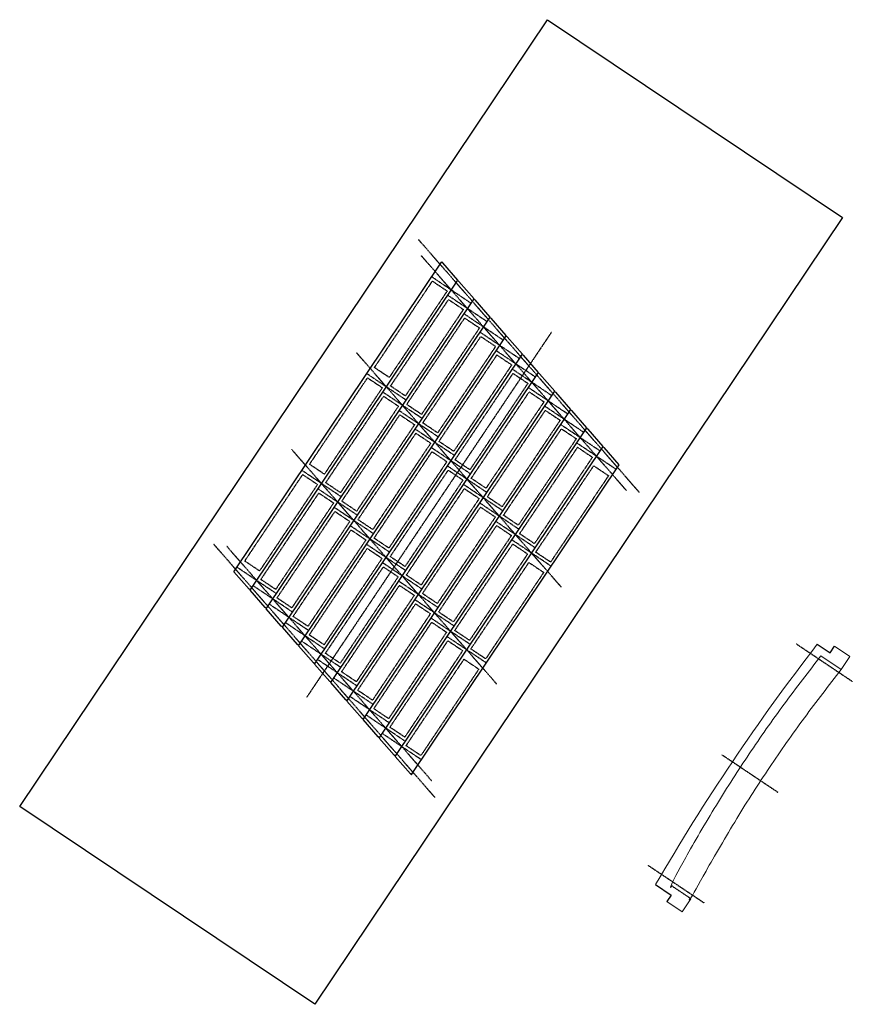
# Model space of a CAD drawing. Header units: inches. Extents: x 26089594 to 26091282, y 7484030 to 7486025.
import ezdxf

# ---------------------------------------------------------------- set-up
doc = ezdxf.new("R2010")
doc.units = ezdxf.units.IN
doc.header["$MEASUREMENT"] = 0
for name, pattern in [('bcenterline', [0.5, 0.375, -0.03125, 0.0625, -0.03125]), ('bhiddenpr', [0.1875, 0.125, -0.0625]), ('DASHED2', [0.375, 0.25, -0.125])]:
    doc.linetypes.add(name, pattern=pattern)
for name, color, linetype in [('BR_P_Beam_Hidden', 7, 'bhiddenpr'), ('BR_P_Beam_Object', 7, 'Continuous'), ('BR_P_Brg_Centerline', 2, 'bcenterline'), ('BR_P_Dia_Centerline', 2, 'bcenterline'), ('BR_P_Dia_Stl_Det_Hidden', 1, 'bhiddenpr'), ('BR_P_Gen_Centerline', 7, 'bcenterline'), ('BR_P_Gen_Text', 7, 'Continuous')]:
    doc.layers.add(name, color=color, linetype=linetype)

msp = doc.modelspace()

# ---------------------------------------------------------------- linework, layer by layer
at = {"layer": 'BR_P_Beam_Hidden', "linetype": 'DASHED2', "ltscale": 0.125}
for p, q in [((26090449.7, 7485534.1), (26090450.1, 7485534.8)), ((26090450.1, 7485534.8), (26090452.1, 7485532.4)), ((26090388.5, 7484494.9), (26090386.5, 7484497.3)), ((26090388.9, 7484495.6), (26090388.5, 7484494.9))]:
    msp.add_line(p, q, dxfattribs=at)
at = {"layer": 'BR_P_Beam_Hidden'}
for points in [[(26090461, 7485475.6), (26090343.5, 7485300.4), (26090313.6, 7485320.4), (26090431.1, 7485495.6)], [(26090493.7, 7485438.2), (26090376.2, 7485262.9), (26090346.3, 7485283), (26090463.8, 7485458.2)], [(26090526.4, 7485400.8), (26090408.9, 7485225.5), (26090379, 7485245.6), (26090496.5, 7485420.8)], [(26090559.1, 7485363.3), (26090441.6, 7485188.1), (26090411.7, 7485208.2), (26090529.2, 7485383.4)], [(26090591.8, 7485325.9), (26090474.3, 7485150.7), (26090444.4, 7485170.7), (26090561.9, 7485346)], [(26090624.5, 7485288.5), (26090507, 7485113.3), (26090477.1, 7485133.3), (26090594.6, 7485308.6)], [(26090329.5, 7485279.6), (26090212, 7485104.4), (26090182.1, 7485124.4), (26090299.6, 7485299.6)], [(26090657.2, 7485251.1), (26090539.7, 7485075.9), (26090509.8, 7485095.9), (26090627.3, 7485271.1)], [(26090362.2, 7485242.2), (26090244.7, 7485066.9), (26090214.8, 7485087), (26090332.3, 7485262.2)], [(26090394.9, 7485204.8), (26090277.4, 7485029.5), (26090247.5, 7485049.6), (26090365, 7485224.8)], [(26090689.9, 7485213.7), (26090572.4, 7485038.4), (26090542.5, 7485058.5), (26090660, 7485233.7)], [(26090427.6, 7485167.3), (26090310.1, 7484992.1), (26090280.2, 7485012.2), (26090397.7, 7485187.4)], [(26090722.6, 7485176.3), (26090605.1, 7485001), (26090575.2, 7485021.1), (26090692.7, 7485196.3)], [(26090460.3, 7485129.9), (26090342.8, 7484954.7), (26090312.9, 7484974.7), (26090430.4, 7485150)], [(26090755.3, 7485138.8), (26090637.8, 7484963.6), (26090607.9, 7484983.7), (26090725.4, 7485158.9)], [(26090493, 7485092.5), (26090375.5, 7484917.3), (26090345.6, 7484937.3), (26090463.2, 7485112.6)], [(26090788, 7485101.4), (26090670.5, 7484926.2), (26090640.6, 7484946.2), (26090758.1, 7485121.5)], [(26090198.1, 7485083.6), (26090080.6, 7484908.3), (26090050.7, 7484928.4), (26090168.2, 7485103.6)], [(26090230.8, 7485046.2), (26090113.3, 7484870.9), (26090083.4, 7484891), (26090200.9, 7485066.2)], [(26090525.8, 7485055.1), (26090408.2, 7484879.8), (26090378.3, 7484899.9), (26090495.9, 7485075.1)], [(26090263.5, 7485008.7), (26090146, 7484833.5), (26090116.1, 7484853.6), (26090233.6, 7485028.8)], [(26090558.5, 7485017.7), (26090440.9, 7484842.4), (26090411, 7484862.5), (26090528.6, 7485037.7)], [(26090296.2, 7484971.3), (26090178.7, 7484796.1), (26090148.8, 7484816.1), (26090266.3, 7484991.4)], [(26090591.2, 7484980.3), (26090473.6, 7484805), (26090443.7, 7484825.1), (26090561.3, 7485000.3)], [(26090328.9, 7484933.9), (26090211.4, 7484758.7), (26090181.5, 7484778.7), (26090299, 7484954)], [(26090623.9, 7484942.8), (26090506.3, 7484767.6), (26090476.4, 7484787.6), (26090594, 7484962.9)], [(26090656.6, 7484905.4), (26090539, 7484730.2), (26090509.1, 7484750.2), (26090626.7, 7484925.5)], [(26090361.6, 7484896.5), (26090244.1, 7484721.3), (26090214.2, 7484741.3), (26090331.7, 7484916.5)], [(26090394.3, 7484859.1), (26090276.8, 7484683.8), (26090246.9, 7484703.9), (26090364.4, 7484879.1)], [(26090427, 7484821.7), (26090309.5, 7484646.4), (26090279.6, 7484666.5), (26090397.1, 7484841.7)], [(26090459.7, 7484784.2), (26090342.2, 7484609), (26090312.3, 7484629.1), (26090429.8, 7484804.3)], [(26090492.4, 7484746.8), (26090374.9, 7484571.6), (26090345, 7484591.6), (26090462.5, 7484766.9)], [(26090525.1, 7484709.4), (26090407.6, 7484534.2), (26090377.7, 7484554.2), (26090495.2, 7484729.5)]]:
    msp.add_lwpolyline(points, close=True, dxfattribs=at)
at = {"layer": 'BR_P_Beam_Object'}
for p, q in [((26090028.8, 7484906.5), (26090449.7, 7485534.1)), ((26090449.7, 7485534.1), (26090452.1, 7485532.4)), ((26090482.8, 7485497.3), (26090452.1, 7485532.4)), ((26090061.5, 7484869.1), (26090482.8, 7485497.3)), ((26090482.4, 7485496.7), (26090484.8, 7485495)), ((26090515.5, 7485459.9), (26090484.8, 7485495)), ((26090094.2, 7484831.7), (26090515.5, 7485459.9)), ((26090515.1, 7485459.3), (26090517.5, 7485457.6)), ((26090548.2, 7485422.5), (26090517.5, 7485457.6)), ((26090126.9, 7484794.3), (26090548.2, 7485422.5)), ((26090547.8, 7485421.8), (26090550.2, 7485420.2)), ((26090580.9, 7485385.1), (26090550.2, 7485420.2)), ((26090159.6, 7484756.9), (26090580.8, 7485384.9)), ((26090580.5, 7485384.4), (26090582.9, 7485382.8)), ((26090613.6, 7485347.7), (26090582.9, 7485382.8)), ((26090192.3, 7484719.4), (26090613.6, 7485347.7)), ((26090613.2, 7485347), (26090615.6, 7485345.3)), ((26090646.3, 7485310.3), (26090615.6, 7485345.3)), ((26090225, 7484682), (26090646.3, 7485310.3)), ((26090645.9, 7485309.6), (26090648.4, 7485307.9)), ((26090679, 7485272.8), (26090648.4, 7485307.9)), ((26090257.7, 7484644.6), (26090679, 7485272.8)), ((26090678.6, 7485272.2), (26090681.1, 7485270.5)), ((26090711.7, 7485235.4), (26090681.1, 7485270.5)), ((26090290.4, 7484607.2), (26090711.6, 7485235.2)), ((26090711.3, 7485234.8), (26090713.8, 7485233.1)), ((26090744.4, 7485198), (26090713.8, 7485233.1)), ((26090323.1, 7484569.8), (26090744.4, 7485198)), ((26090744, 7485197.3), (26090746.5, 7485195.7)), ((26090777.1, 7485160.6), (26090746.5, 7485195.7)), ((26090355.8, 7484532.4), (26090777.1, 7485160.6)), ((26090776.7, 7485159.9), (26090779.2, 7485158.2)), ((26090809.8, 7485123.2), (26090779.2, 7485158.2)), ((26090388.9, 7484495.6), (26090809.8, 7485123.2)), ((26090059.4, 7484871.4), (26090028.8, 7484906.5)), ((26090061.9, 7484869.8), (26090059.4, 7484871.4)), ((26090092.1, 7484834), (26090061.5, 7484869.1)), ((26090094.6, 7484832.4), (26090092.1, 7484834)), ((26090124.8, 7484796.6), (26090094.2, 7484831.7)), ((26090127.3, 7484794.9), (26090124.8, 7484796.6)), ((26090157.5, 7484759.2), (26090126.9, 7484794.3)), ((26090160, 7484757.5), (26090157.5, 7484759.2)), ((26090190.2, 7484721.8), (26090159.6, 7484756.9)), ((26090192.7, 7484720.1), (26090190.2, 7484721.8)), ((26090223, 7484684.4), (26090192.3, 7484719.4)), ((26090225.4, 7484682.7), (26090223, 7484684.4)), ((26090255.7, 7484646.9), (26090225, 7484682)), ((26090258.1, 7484645.3), (26090255.7, 7484646.9)), ((26090288.4, 7484609.5), (26090257.7, 7484644.6)), ((26090290.8, 7484607.9), (26090288.4, 7484609.5)), ((26090321.1, 7484572.1), (26090290.4, 7484607.2)), ((26090323.5, 7484570.4), (26090321.1, 7484572.1)), ((26090353.8, 7484534.7), (26090323.1, 7484569.8)), ((26090356.2, 7484533), (26090353.8, 7484534.7)), ((26090386.5, 7484497.3), (26090355.8, 7484532.4)), ((26090388.9, 7484495.6), (26090386.5, 7484497.3))]:
    msp.add_line(p, q, dxfattribs=at)
at = {"layer": 'BR_P_Beam_Object', "lineweight": 13}
msp.add_line((26091259.8, 7484708.5), (26091218.7, 7484736), dxfattribs=at)
at = {"layer": 'BR_P_Beam_Object'}
for points in [[(26091211.2, 7484759.7), (26091237.2, 7484742.5), (26091246.2, 7484755.9)], [(26090883.5, 7484272.8), (26090915.1, 7484251.6), (26090906.2, 7484238.4)]]:
    msp.add_lwpolyline(points, dxfattribs=at)
at = {"layer": 'BR_P_Beam_Object', "lineweight": 13}
for points in [[(26091259.8, 7484708.5), (26091277.4, 7484734.8), (26091246.2, 7484755.9)], [(26090955.2, 7484244.1), (26090937.4, 7484217.7), (26090906.3, 7484238.4)]]:
    msp.add_lwpolyline(points, dxfattribs=at)
at = {"layer": 'BR_P_Beam_Object', "lineweight": 13, "extrusion": (0, 0, -1)}
msp.add_arc((-26094611.7, 7482116.9), 4306.6, 30.0394, 37.8539, dxfattribs=at)
at = {"layer": 'BR_P_Beam_Object', "lineweight": 13}
msp.add_rational_spline([(26091259.8, 7484708.5), (26091085.9, 7484490.5), (26090955.2, 7484244.1), (26090934.6, 7484257.9), (26090914, 7484271.6), (26091044.7, 7484518), (26091218.7, 7484736)], [1, 0.995707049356, 1, 1, 1, 0.995707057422, 1], degree=2, knots=[0, 0, 0, 0.185387, 0.185387, 1.185387, 1.185387, 1.370773, 1.370773, 1.370773], dxfattribs=at)
at = {"layer": 'BR_P_Brg_Centerline'}
for p, q in [((26090850.5, 7485067.5), (26090402.5, 7485580.2)), ((26090824.3, 7485071.4), (26090408.9, 7485546.7)), ((26090692.7, 7484875.2), (26090277.3, 7485350.5)), ((26090561.3, 7484679.2), (26090145.9, 7485154.5)), ((26090436.1, 7484449.5), (26089988.1, 7484962.2)), ((26090429.7, 7484483), (26090014.3, 7484958.3)), ((26091168.5, 7484760.7), (26091282.2, 7484684.5)), ((26090867.7, 7484312.2), (26090981.5, 7484236))]:
    msp.add_line(p, q, dxfattribs=at)
at = {"layer": 'BR_P_Dia_Centerline'}
msp.add_line((26091017.8, 7484536), (26091131.5, 7484459.8), dxfattribs=at)
at = {"layer": 'BR_P_Dia_Stl_Det_Hidden'}
for p, q in [((26090509.3, 7485450.7), (26090429.6, 7485504.2)), ((26090542, 7485413.3), (26090462.3, 7485466.8)), ((26090574.7, 7485375.9), (26090495, 7485429.3)), ((26090607.4, 7485338.5), (26090527.7, 7485391.9)), ((26090640.1, 7485301), (26090560.4, 7485354.5)), ((26090377.7, 7485254.5), (26090298, 7485308)), ((26090672.8, 7485263.6), (26090593.1, 7485317.1)), ((26090410.4, 7485217.1), (26090330.7, 7485270.5)), ((26090705.5, 7485226.2), (26090625.8, 7485279.7)), ((26090443.1, 7485179.7), (26090363.4, 7485233.1)), ((26090738.2, 7485188.8), (26090658.5, 7485242.3)), ((26090770.9, 7485151.4), (26090691.2, 7485204.8)), ((26090475.8, 7485142.2), (26090396.1, 7485195.7)), ((26090803.6, 7485114), (26090723.9, 7485167.4)), ((26090508.5, 7485104.8), (26090428.8, 7485158.3)), ((26090246.3, 7485058.5), (26090166.6, 7485112)), ((26090541.2, 7485067.4), (26090461.5, 7485120.9)), ((26090279, 7485021.1), (26090199.3, 7485074.5)), ((26090573.9, 7485030), (26090494.2, 7485083.5)), ((26090606.6, 7484992.6), (26090526.9, 7485046)), ((26090311.7, 7484983.7), (26090232, 7485037.1)), ((26090639.3, 7484955.2), (26090559.6, 7485008.6)), ((26090344.4, 7484946.2), (26090264.7, 7484999.7)), ((26090672, 7484917.7), (26090592.3, 7484971.2)), ((26090377.1, 7484908.8), (26090297.4, 7484962.3)), ((26090114.7, 7484862.3), (26090035, 7484915.7)), ((26090409.8, 7484871.4), (26090330.1, 7484924.9)), ((26090442.5, 7484834), (26090362.8, 7484887.5)), ((26090147.4, 7484824.9), (26090067.7, 7484878.3)), ((26090475.2, 7484796.6), (26090395.5, 7484850)), ((26090180.1, 7484787.4), (26090100.4, 7484840.9)), ((26090507.9, 7484759.2), (26090428.2, 7484812.6)), ((26090212.8, 7484750), (26090133.1, 7484803.5)), ((26090245.5, 7484712.6), (26090165.8, 7484766.1)), ((26090540.6, 7484721.7), (26090460.9, 7484775.2)), ((26090278.2, 7484675.2), (26090198.5, 7484728.7)), ((26090310.9, 7484637.8), (26090231.2, 7484691.2)), ((26090343.6, 7484600.4), (26090263.9, 7484653.8)), ((26090376.3, 7484562.9), (26090296.6, 7484616.4)), ((26090409, 7484525.5), (26090329.3, 7484579))]:
    msp.add_line(p, q, dxfattribs=at)
at = {"layer": 'BR_P_Gen_Centerline'}
msp.add_line((26090672.4, 7485392.2), (26090175.9, 7484651.9), dxfattribs=at)
at = {"layer": 'BR_P_Gen_Text'}
msp.add_lwpolyline([(26089594.4, 7484431.2), (26090664.6, 7486025.3), (26091262.6, 7485624.3), (26090192.4, 7484030.2)], close=True, dxfattribs=at)

doc.saveas('drawing.dxf')
